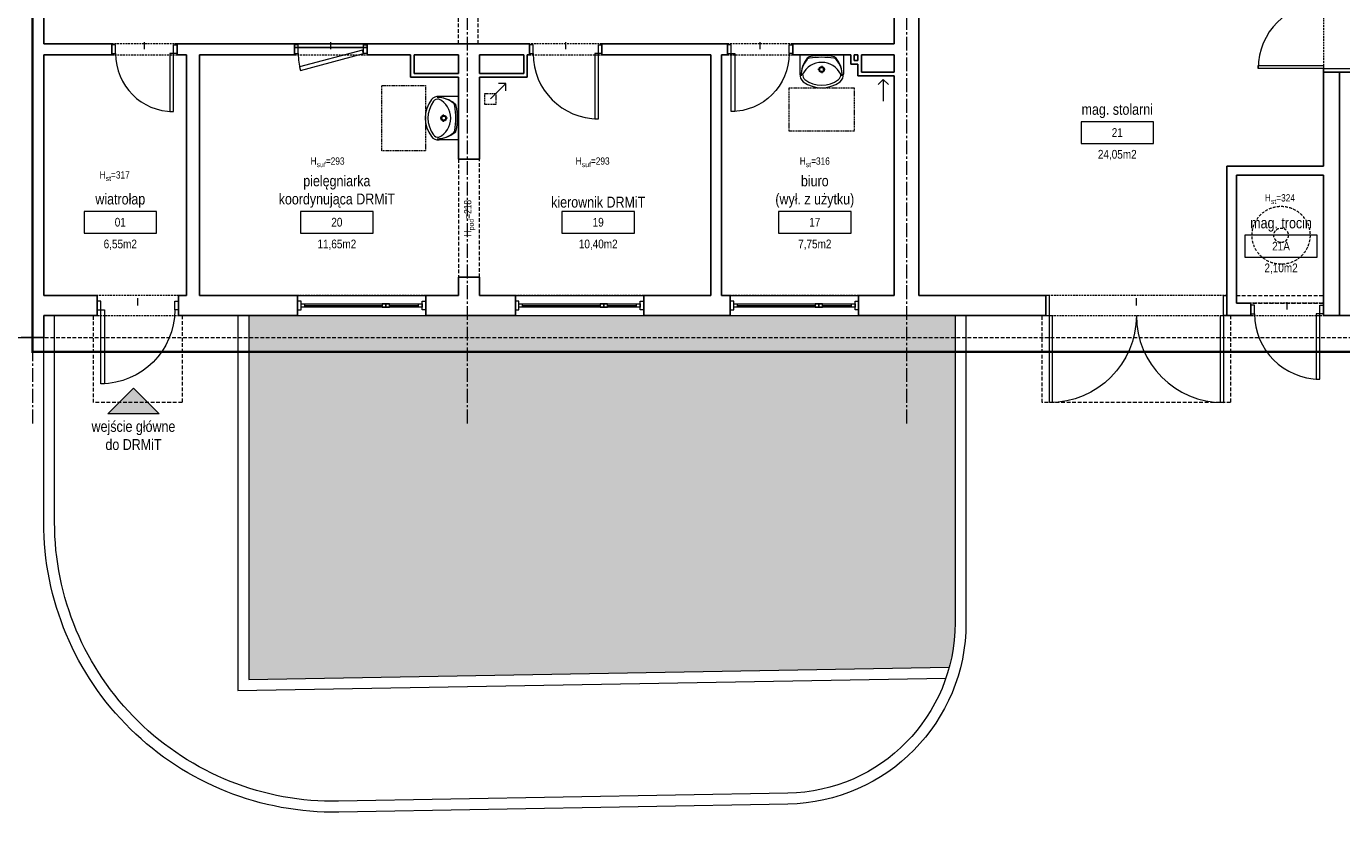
# Model space of a CAD drawing. Header units: millimetres. Extents: x 58673 to 77132, y 78327 to 116111.
# Tile 3 of 61: x 67438 to 69252, y 79966 to 81088. Entities that reach past the tile are written whole.
import ezdxf
from ezdxf.enums import TextEntityAlignment as Align

# ---------------------------------------------------------------- set-up
doc = ezdxf.new("R2010")
doc.units = ezdxf.units.MM
doc.header["$MEASUREMENT"] = 0
for name, pattern in [('_xref_ACAD-LSN_dyspozytornia_PW_rzuty_14$0$CENTER2', [28.575, 19.05, -3.175, 3.175, -3.175]), ('_xref_ACAD-LSN_dyspozytornia_PW_rzuty_14$0$DASHED', [19.05, 12.7, -6.35]), ('_xref_ACAD-LSN_dyspozytornia_PW_rzuty_14$0$HIDDEN2', [4.7625, 3.175, -1.5875])]:
    doc.linetypes.add(name, pattern=pattern)
doc.layers.get('0').update_dxf_attribs({"lineweight": 9})
doc.layers.get('Defpoints').update_dxf_attribs({"lineweight": 9})
for name, color, linetype, lineweight in [('_xref_ACAD-LSN_dyspozytornia_PW_rzuty_14$0$A drzwi płytowe', 250, 'Continuous', 9), ('_xref_ACAD-LSN_dyspozytornia_PW_rzuty_14$0$A hatch', 250, 'Continuous', 5), ('_xref_ACAD-LSN_dyspozytornia_PW_rzuty_14$0$A opis', 250, 'Continuous', 13), ('_xref_ACAD-LSN_dyspozytornia_PW_rzuty_14$0$A opis pom', 250, 'Continuous', 9), ('_xref_ACAD-LSN_dyspozytornia_PW_rzuty_14$0$A opis pom pow', 250, 'Continuous', 9), ('_xref_ACAD-LSN_dyspozytornia_PW_rzuty_14$0$A opis technologia', 250, 'Continuous', 13), ('_xref_ACAD-LSN_dyspozytornia_PW_rzuty_14$0$A widok wyżej', 250, '_xref_ACAD-LSN_dyspozytornia_PW_rzuty_14$0$DASHED', 9), ('_xref_ACAD-LSN_dyspozytornia_PW_rzuty_14$0$A wyposazenie sanitarne', 250, 'Continuous', 9), ('_xref_ACAD-LSN_dyspozytornia_PW_rzuty_14$0$A zakres', 250, 'Continuous', 13), ('_xref_ACAD-LSN_dyspozytornia_PW_rzuty_14$0$A-Glaz', 250, 'Continuous', 9), ('_xref_ACAD-LSN_dyspozytornia_PW_rzuty_14$0$A-Wall', 250, 'Continuous', 25), ('_xref_ACAD-LSN_dyspozytornia_PW_rzuty_14$0$IS kanaly wentylacyjne', 250, '_xref_ACAD-LSN_dyspozytornia_PW_rzuty_14$0$DASHED', 9), ('_xref_ACAD-LSN_dyspozytornia_PW_rzuty_14$0$IS wentylacja kratki istniejace', 250, 'Continuous', 9), ('_xref_ACAD-LSN_dyspozytornia_PW_rzuty_14$0$S-Grid-Iden', 250, '_xref_ACAD-LSN_dyspozytornia_PW_rzuty_14$0$CENTER2', 9), ('xref', 8, 'Continuous', 9)]:
    doc.layers.add(name, color=color, linetype=linetype, lineweight=lineweight)
doc.styles.add('_xref_ACAD-LSN_dyspozytornia_PW_rzuty_14$0$Standard', font='ARIALN.TTF')
doc.styles.add('_xref_ACAD-LSN_dyspozytornia_PW_rzuty_14$0$STYL ASA', font='ARIALN.TTF')

# ---------------------------------------------------------------- blocks, each defined once
blk = doc.blocks.new('_xref_ACAD-LSN_dyspozytornia_PW_rzuty_14$0$umywalka 60x45')
at = {"color": 0, "lineweight": -2, "ltscale": 0.15}
for p, q in [((-30, 0), (30, 0)), ((-30, 0), (-30, -26.7)), ((9.5, 0), (-9.5, 0)), ((30, 0), (30, -26.7)), ((0, -15.3), (0, -18.5)), ((-1.9, -20.4), (-5.1, -20.4)), ((0, -22.2), (0, -25.4)), ((5, -20.4), (1.8, -20.4))]:
    blk.add_line(p, q, dxfattribs=at)
at = {"ltscale": 0.15}
blk.add_lwpolyline([(-26.3, -27, 0.236063), (-23.2, -34.4, 0.329715), (23.2, -34.4, 0.236063), (26.3, -27, 0.623035)], format="xyb", close=True, dxfattribs=at)
blk.add_lwpolyline([(-30, -26.7, 0.239105), (-25.5, -37.3, 0.331406), (25.5, -37.3, 0.239105), (30, -26.7)], format="xyb", dxfattribs=at)
at = {"color": 0, "lineweight": -2, "ltscale": 0.15}
for radius in [3.89, 2.78]:
    blk.add_circle((0, -20.4), radius, dxfattribs=at)
for centre, radius, start, end in [((9.3, -28.7), 37.7, 140.6648, 180.9072), ((5.4, -28.9), 33.9, 138.5245, 180.6767), ((-16.2, -9.7), 5, 97.8304, 138.5245), ((-16, -7.9), 5, 102.694, 140.6648), ((-0.6, -76.3), 75.1, 89.4897, 102.694), ((0.6, -131.8), 128.2, 90.245, 97.8304), ((0.6, -76.3), 75.1, 77.2285, 90.4328), ((-0.7, -131.8), 128.2, 82.0921, 89.6775), ((16.2, -9.8), 5, 41.398, 82.0921), ((16.1, -8), 5, 39.2578, 77.2285), ((-9.3, -28.7), 37.7, 359.0153, 39.2578), ((-5.5, -28.9), 33.9, 359.2458, 41.398)]:
    blk.add_arc(centre, radius, start, end, dxfattribs=at)
at = {"layer": 'Defpoints', "linetype": '_xref_ACAD-LSN_dyspozytornia_PW_rzuty_14$0$HIDDEN2', "ltscale": 0.5}
blk.add_lwpolyline([(-45, -45.6), (45, -45.6), (45, -105.6), (-45, -105.6)], close=True, dxfattribs=at)
blk = doc.blocks.new('_xref_ACAD-LSN_dyspozytornia_PW_rzuty_14$0$wejscie')
h = blk.add_hatch(color=256)
h.dxf.hatch_style = 1
h.paths.add_polyline_path([(-35.4, -35.4), (0, 0), (35.4, -35.4)])
blk.add_lwpolyline([(-35.4, -35.4), (0, 0), (35.4, -35.4)], close=True)
blk = doc.blocks.new('_xref_ACAD-LSN_dyspozytornia_PW_rzuty_14$0$blok do okna')
for points in [[(28.5, 2.5), (33.5, 2.5), (33.5, -2.5), (28.5, -2.5)], [(33.5, 2.5), (38.5, 2.5), (38.5, -2.5), (33.5, -2.5)]]:
    blk.add_lwpolyline(points, close=True)
for points in [[(-78.5, 0), (28.5, 0)], [(38.5, 0), (78.5, 0)]]:
    blk.add_lwpolyline(points)
blk = doc.blocks.new('_xref_ACAD-LSN_dyspozytornia_PW_rzuty_14$0$środek')
blk.add_line((0, 0), (0, -10))
blk = doc.blocks.new('_xref_ACAD-LSN_dyspozytornia_PW_rzuty_14$0$tag wn')
blk.add_lwpolyline([(-25, -7.5), (25, -7.5), (25, 7.5), (-25, 7.5)], close=True)
at = {"style": '_xref_ACAD-LSN_dyspozytornia_PW_rzuty_14$0$STYL ASA'}
blk.add_attdef('ROOM:NO', text='', height=6, dxfattribs=at).set_placement((0, 0), align=Align.MIDDLE_CENTER)
at = {"layer": '_xref_ACAD-LSN_dyspozytornia_PW_rzuty_14$0$A opis pom pow', "style": '_xref_ACAD-LSN_dyspozytornia_PW_rzuty_14$0$STYL ASA'}
blk.add_attdef('ROOM:AREA', text='', height=6, dxfattribs=at).set_placement((0, -15), align=Align.MIDDLE_CENTER)
blk = doc.blocks.new('_xref_ACAD-LSN_dyspozytornia_PW_rzuty_14')
at = {"layer": '_xref_ACAD-LSN_dyspozytornia_PW_rzuty_14$0$A hatch', "transparency": 33554495}
h = blk.add_hatch(dxfattribs=at)
h.set_pattern_fill('GRASS', color=256, scale=4)
h.set_pattern_definition([(90, (0, -10000), (-71.84205, 71.84205), [19.05, -124.6341]), (45, (0, -10000), (-71.84205, 71.84205), [19.05, -82.55]), (135, (0, -10000), (-71.84205, -71.84205), [19.05, -82.55])])
edge = h.paths.add_edge_path()
edge.add_spline(control_points=[(73831.5, 78934.7), (73821.4, 78950.9), (73811.2, 78967.1), (73777.9, 79019.7), (73754.3, 79055.7), (73718.4, 79105.4), (73707.4, 79120), (73684.5, 79148.7), (73672.7, 79162.8), (73654.4, 79183.4), (73648.1, 79190.1), (73632.7, 79206.4), (73623.4, 79215.8), (73602.5, 79235.9), (73590.9, 79246.5), (73522.6, 79306.1), (73459.4, 79350), (73322.2, 79426.9), (73248.2, 79459.9), (73070, 79523.2), (72963.1, 79549.8), (72743.3, 79584.7), (72630.3, 79593.1), (72404.9, 79591.7), (72292.4, 79581.9), (72113.1, 79551), (72044.1, 79535), (71910.9, 79495.5), (71846.7, 79472), (71725, 79417.5), (71667.5, 79386.5), (71560.8, 79317.1), (71511.7, 79278.7), (71449.3, 79219.1), (71431.8, 79201), (71407, 79172.8), (71399, 79163.2), (71383.4, 79143.8), (71375.9, 79133.9), (71359, 79110.8), (71349.9, 79097.5), (71316.2, 79045.2), (71294.2, 79004.5), (71248.1, 78905.3), (71225.8, 78845.3), (71186.7, 78721.6), (71169.7, 78657.8), (71142.4, 78545.8), (71131.5, 78498.1), (71120.5, 78450.3)], knot_values=[0, 0, 0, 0, 57.207065, 57.207065, 187.181956, 187.181956, 242.95388, 242.95388, 298.725803, 298.725803, 326.611765, 326.611765, 366.532108, 366.532108, 413.640335, 413.640335, 636.601339, 636.601339, 859.562342, 859.562342, 1147.4948, 1147.4948, 1435.427258, 1435.427258, 1723.359715, 1723.359715, 1909.892427, 1909.892427, 2096.425139, 2096.425139, 2282.95785, 2282.95785, 2469.490562, 2469.490562, 2547.228377, 2547.228377, 2586.097284, 2586.097284, 2624.966192, 2624.966192, 2675.594063, 2675.594063, 2819.436148, 2819.436148, 3012.724073, 3012.724073, 3206.011998, 3206.011998, 3347.114496, 3347.114496, 3347.114496, 3347.114496], degree=3, periodic=0)
edge.add_line((71120.5, 78450.3), (73831.5, 78934.7))
h.paths.add_polyline_path([(69699.2, 79521.8), (65252.1, 79442.8), (65252.1, 78327.2), (70701.7, 78327.2), (70701.7, 78536.9, 0.419422)])
h.paths.add_polyline_path([(66521.6, 80689.2), (65352.7, 80689.2), (65352.7, 80659.2), (65323.2, 80659.2), (65323.2, 80689.2), (65229.9, 80689.2), (65239.6, 80142.7), (66521.6, 80165.5)])
edge = h.paths.add_edge_path()
edge.add_line((67744.6, 80689.2), (68718.7, 80689.2))
edge.add_line((68718.7, 80689.2), (68718.7, 80265.3))
edge.add_arc((68483.7, 80265.3), 235, -15.0402, 0, ccw=False)
edge.add_line((68710.7, 80204.3), (67744.6, 80187.2))
edge.add_line((67744.6, 80187.2), (67744.6, 80689.2))
edge = h.paths.add_edge_path()
edge.add_line((69340.2, 80689.2), (69815.7, 80689.2))
edge.add_line((69815.7, 80689.2), (69815.7, 80223.9))
edge.add_line((69815.7, 80223.9), (69350.6, 80215.7))
edge.add_arc((69575.2, 80284.7), 235, 180, 197.0741, ccw=False)
edge.add_line((69340.2, 80284.7), (69340.2, 80689.2))
edge = h.paths.add_edge_path()
edge.add_line((70216.7, 80539.2), (71051.7, 80539.2))
edge.add_line((71051.7, 80539.2), (71051.7, 80689.2))
edge.add_line((71051.7, 80689.2), (71234.7, 80689.2))
edge.add_line((71234.7, 80689.2), (71234.7, 80313))
edge.add_arc((71169.7, 80313), 65, 271.0169, 360, ccw=False)
edge.add_line((71170.8, 80248), (70216.7, 80231.1))
edge.add_line((70216.7, 80231.1), (70216.7, 80539.2))
edge = h.paths.add_edge_path()
edge.add_line((72662.7, 80689.2), (72890.7, 80689.2))
edge.add_line((72890.7, 80689.2), (72890.7, 80659.2))
edge.add_line((72890.7, 80659.2), (72903.7, 80659.2))
edge.add_line((72903.7, 80659.2), (72901.8, 80108.7))
edge.add_arc((72897.7, 80343.7), 235, 180, 271.0169, ccw=False)
edge.add_line((72662.7, 80343.7), (72662.7, 80689.2))
at = {"layer": '_xref_ACAD-LSN_dyspozytornia_PW_rzuty_14$0$A drzwi płytowe', "linetype": 'Continuous', "lineweight": 9, "ltscale": 0.2}
for points in [[(67560.7, 81062.7), (67555.7, 81062.7), (67555.7, 81050.7), (67560.7, 81050.7)], [(67640.7, 81062.7), (67645.7, 81062.7), (67645.7, 81050.7), (67640.7, 81050.7)], [(67812.7, 81062.7), (67807.7, 81062.7), (67807.7, 81050.7), (67812.7, 81050.7)], [(67902.7, 81062.7), (67907.7, 81062.7), (67907.7, 81050.7), (67902.7, 81050.7)], [(68136.7, 81062.7), (68131.7, 81062.7), (68131.7, 81050.7), (68136.7, 81050.7)], [(68226.7, 81062.7), (68231.7, 81062.7), (68231.7, 81050.7), (68226.7, 81050.7)], [(68409.7, 81062.7), (68404.7, 81062.7), (68404.7, 81050.7), (68409.7, 81050.7)], [(68489.7, 81062.7), (68494.7, 81062.7), (68494.7, 81050.7), (68489.7, 81050.7)], [(69283.7, 81030.2), (69283.7, 81025.2), (69226.7, 81025.2), (69226.7, 81030.2)], [(68848.7, 80717.2), (68843.7, 80717.2), (68843.7, 80689.2), (68848.7, 80689.2)], [(69088.7, 80717.2), (69093.7, 80717.2), (69093.7, 80689.2), (69088.7, 80689.2)], [(67540.5, 80709.2), (67535.5, 80709.2), (67535.5, 80697.2), (67540.5, 80697.2)], [(67642.5, 80709.2), (67647.5, 80709.2), (67647.5, 80697.2), (67642.5, 80697.2)], [(69131.7, 80703.7), (69126.7, 80703.7), (69126.7, 80691.7), (69131.7, 80691.7)], [(69221.7, 80703.7), (69226.7, 80703.7), (69226.7, 80691.7), (69221.7, 80691.7)]]:
    blk.add_lwpolyline(points, close=True, dxfattribs=at)
at = {"layer": '_xref_ACAD-LSN_dyspozytornia_PW_rzuty_14$0$A drzwi płytowe', "linetype": 'Continuous', "lineweight": 9}
for points in [[(67640.7, 81050.7), (67635.7, 81050.7), (67635.7, 80970.7), (67640.7, 80970.7)], [(67902.7, 81050.7), (67901.4, 81055.5), (67814.5, 81032.3), (67815.8, 81027.4)], [(68226.7, 81050.7), (68221.7, 81050.7), (68221.7, 80960.7), (68226.7, 80960.7)], [(68409.7, 81050.7), (68414.7, 81050.7), (68414.7, 80970.7), (68409.7, 80970.7)], [(69136.7, 81030.2), (69136.7, 81034.2), (69226.7, 81034.2), (69226.7, 81030.2)], [(67540.5, 80697.2), (67545.5, 80697.2), (67545.5, 80595.2), (67540.5, 80595.2)], [(68848.7, 80689.2), (68852.7, 80689.2), (68852.7, 80569.2), (68848.7, 80569.2)], [(69088.7, 80569.2), (69084.7, 80569.2), (69084.7, 80689.2), (69088.7, 80689.2)], [(69221.7, 80691.7), (69216.7, 80691.7), (69216.7, 80601.7), (69221.7, 80601.7)]]:
    blk.add_lwpolyline(points, close=True, dxfattribs=at)
at = {"layer": '_xref_ACAD-LSN_dyspozytornia_PW_rzuty_14$0$A drzwi płytowe', "linetype": 'Continuous', "lineweight": 9, "ltscale": 0.2}
for centre, radius, start, end in [((69226.7, 81030.2), 90, 90, 180), ((67640.7, 81050.7), 80, 180, 270), ((67902.7, 81050.7), 90, 180, 195), ((68226.7, 81050.7), 90, 180, 270), ((69088.7, 80689.2), 120, 180, 270), ((69221.7, 80691.7), 90, 180, 270)]:
    blk.add_arc(centre, radius, start, end, dxfattribs=at)
at = {"layer": '_xref_ACAD-LSN_dyspozytornia_PW_rzuty_14$0$A drzwi płytowe', "linetype": 'Continuous', "lineweight": 9, "ltscale": 0.2, "extrusion": (0, 0, -1)}
for centre, radius in [((-68409.7, 81050.7), 80), ((-67540.5, 80697.2), 102), ((-68848.7, 80689.2), 120)]:
    blk.add_arc(centre, radius, 180, 270, dxfattribs=at)
at = {"layer": '_xref_ACAD-LSN_dyspozytornia_PW_rzuty_14$0$A hatch'}
for points in [[(68733.7, 80689.2), (68733.7, 80265.3, -0.409025), (68488.2, 80015.3), (67868.8, 80004.3, -0.419422), (67461.7, 80404.3), (67461.7, 80689.2)], [(68718.7, 80689.2), (68718.7, 80265.3, -0.409025), (68487.9, 80030.3), (67868.5, 80019.3, -0.419422), (67476.7, 80404.3), (67476.7, 80689.2)]]:
    blk.add_lwpolyline(points, format="xyb", dxfattribs=at)
for points in [[(67729.6, 80689.2), (67729.6, 80171.9), (68706.1, 80189.2)], [(67744.6, 80689.2), (67744.6, 80187.2), (68710.7, 80204.3)]]:
    blk.add_lwpolyline(points, dxfattribs=at)
at = {"layer": '_xref_ACAD-LSN_dyspozytornia_PW_rzuty_14$0$A widok wyżej', "linetype": '_xref_ACAD-LSN_dyspozytornia_PW_rzuty_14$0$DASHED', "lineweight": 9, "ltscale": 0.2}
for p, q in [((69226.7, 81185.2), (69226.7, 81025.2)), ((67645.7, 81064.2), (67555.7, 81064.2)), ((67907.7, 81064.2), (67807.7, 81064.2)), ((68231.7, 81064.2), (68131.7, 81064.2)), ((68494.7, 81064.2), (68404.7, 81064.2)), ((67555.7, 81049.2), (67645.7, 81049.2)), ((67807.7, 81049.2), (67907.7, 81049.2)), ((68131.7, 81049.2), (68231.7, 81049.2)), ((68404.7, 81049.2), (68494.7, 81049.2)), ((67647.5, 80717.2), (67535.5, 80717.2)), ((67988.7, 80717.2), (67811.7, 80717.2)), ((68289.2, 80717.2), (68112.2, 80717.2)), ((68585.7, 80717.2), (68408.7, 80717.2)), ((69093.7, 80717.2), (68843.7, 80717.2)), ((69226.7, 80706.2), (69126.7, 80706.2)), ((67535.5, 80689.2), (67647.5, 80689.2)), ((67811.7, 80689.2), (67988.7, 80689.2)), ((68112.2, 80689.2), (68289.2, 80689.2)), ((68408.7, 80689.2), (68585.7, 80689.2)), ((68843.7, 80689.2), (69093.7, 80689.2)), ((69126.7, 80689.2), (69226.7, 80689.2))]:
    blk.add_line(p, q, dxfattribs=at)
at = {"layer": '_xref_ACAD-LSN_dyspozytornia_PW_rzuty_14$0$A widok wyżej', "ltscale": 0.4}
for points in [[(68033.7, 81064.2), (68033.7, 81215.2)], [(68060.7, 81064.2), (68060.7, 81215.2)], [(68033.7, 80905.2), (68033.7, 80742.2)], [(68062.7, 80742.2), (68062.7, 80905.2)], [(69106.7, 80717.2), (69226.7, 80717.2)], [(69106.7, 80706.2), (69226.7, 80706.2)], [(67652.5, 80689.2), (67652.5, 80569.2), (67530.5, 80569.2), (67530.5, 80689.2)], [(69098.7, 80689.2), (69098.7, 80569.2), (68838.7, 80569.2), (68838.7, 80689.2)], [(65352.7, 80659.2), (72855.7, 80659.2)]]:
    blk.add_lwpolyline(points, dxfattribs=at)
at = {"layer": '_xref_ACAD-LSN_dyspozytornia_PW_rzuty_14$0$A zakres', "linetype": '_xref_ACAD-LSN_dyspozytornia_PW_rzuty_14$0$DASHED', "const_width": 3}
blk.add_lwpolyline([(67446.2, 82031.2), (67446.2, 80639.2), (72869.7, 80639.2), (72869.7, 82031.2)], close=True, dxfattribs=at)
at = {"layer": '_xref_ACAD-LSN_dyspozytornia_PW_rzuty_14$0$A-Glaz', "linetype": 'Continuous', "lineweight": 9}
for p, q in [((67811.7, 80717.2), (67988.7, 80717.2)), ((68112.2, 80717.2), (68289.2, 80717.2)), ((68408.7, 80717.2), (68585.7, 80717.2)), ((67821.7, 80700.7), (67821.7, 80705.7)), ((67978.7, 80700.7), (67978.7, 80705.7)), ((68122.2, 80700.7), (68122.2, 80705.7)), ((68279.2, 80700.7), (68279.2, 80705.7)), ((68418.7, 80700.7), (68418.7, 80705.7)), ((68575.7, 80700.7), (68575.7, 80705.7)), ((67811.7, 80689.2), (67988.7, 80689.2)), ((68112.2, 80689.2), (68289.2, 80689.2)), ((68408.7, 80689.2), (68585.7, 80689.2))]:
    blk.add_line(p, q, dxfattribs=at)
for points in [[(67816.7, 80709.2), (67811.7, 80709.2), (67811.7, 80697.2), (67816.7, 80697.2)], [(67816.7, 80700.7), (67816.7, 80705.7), (67983.7, 80705.7), (67983.7, 80700.7)], [(67983.7, 80709.2), (67988.7, 80709.2), (67988.7, 80697.2), (67983.7, 80697.2)], [(68117.2, 80709.2), (68112.2, 80709.2), (68112.2, 80697.2), (68117.2, 80697.2)], [(68117.2, 80700.7), (68117.2, 80705.7), (68284.2, 80705.7), (68284.2, 80700.7)], [(68284.2, 80709.2), (68289.2, 80709.2), (68289.2, 80697.2), (68284.2, 80697.2)], [(68413.7, 80709.2), (68408.7, 80709.2), (68408.7, 80697.2), (68413.7, 80697.2)], [(68413.7, 80700.7), (68413.7, 80705.7), (68580.7, 80705.7), (68580.7, 80700.7)], [(68580.7, 80709.2), (68585.7, 80709.2), (68585.7, 80697.2), (68580.7, 80697.2)]]:
    blk.add_lwpolyline(points, close=True, dxfattribs=at)
at = {"layer": '_xref_ACAD-LSN_dyspozytornia_PW_rzuty_14$0$A-Wall', "linetype": 'Continuous', "lineweight": 25}
for p, q in [((67461.7, 81064.2), (67461.7, 81215.2)), ((68634.7, 81064.2), (68634.7, 81212.2)), ((68668.7, 80717.2), (68668.7, 81190.2)), ((67555.7, 81064.2), (67461.7, 81064.2)), ((67555.7, 81049.2), (67555.7, 81064.2)), ((67645.7, 81064.2), (67645.7, 81049.2)), ((67645.7, 81064.2), (67807.7, 81064.2)), ((67807.7, 81049.2), (67807.7, 81064.2)), ((67907.7, 81064.2), (67807.7, 81064.2)), ((67807.7, 81064.2), (67807.7, 81059.2)), ((67907.7, 81064.2), (67907.7, 81049.2)), ((67907.7, 81064.2), (68131.7, 81064.2)), ((67907.7, 81059.2), (67907.7, 81064.2)), ((68131.7, 81049.2), (68131.7, 81064.2)), ((68231.7, 81064.2), (68404.7, 81064.2)), ((68231.7, 81064.2), (68231.7, 81049.2)), ((68404.7, 81049.2), (68404.7, 81064.2)), ((68494.7, 81064.2), (68494.7, 81049.2)), ((68494.7, 81064.2), (68584.7, 81064.2)), ((68589.7, 81064.2), (68584.7, 81064.2)), ((68584.7, 81064.2), (68584.7, 81064.2)), ((68634.7, 81064.2), (68589.7, 81064.2)), ((68589.7, 81064.2), (68589.7, 81064.2)), ((67461.7, 80717.2), (67461.7, 81049.2)), ((67461.7, 81049.2), (67555.7, 81049.2)), ((67645.7, 81049.2), (67658.7, 81049.2)), ((67658.7, 81049.2), (67658.7, 80717.2)), ((67676.7, 81049.2), (67807.7, 81049.2)), ((67676.7, 80717.2), (67676.7, 81049.2)), ((67807.7, 81059.2), (67907.7, 81059.2)), ((67907.7, 81049.2), (67967.7, 81049.2)), ((67967.7, 81049.2), (67967.7, 81018.2)), ((67972.7, 81049.2), (68033.7, 81049.2)), ((67972.7, 81023.2), (67972.7, 81049.2)), ((68033.7, 81049.2), (68033.7, 81023.2)), ((68062.7, 81049.2), (68123.7, 81049.2)), ((68062.7, 81023.2), (68062.7, 81049.2)), ((68123.7, 81049.2), (68123.7, 81023.2)), ((68128.7, 81049.2), (68131.7, 81049.2)), ((68128.7, 81018.2), (68128.7, 81049.2)), ((68231.7, 81049.2), (68381.7, 81049.2)), ((68381.7, 81049.2), (68381.7, 80717.2)), ((68396.7, 81049.2), (68404.7, 81049.2)), ((68396.7, 80717.2), (68396.7, 81049.2)), ((68494.7, 81049.2), (68574.7, 81049.2)), ((68574.7, 81049.2), (68574.7, 81036.2)), ((68579.7, 81049.2), (68584.7, 81049.2)), ((68579.7, 81041.2), (68579.7, 81049.2)), ((68584.7, 81049.2), (68584.7, 81041.2)), ((68589.7, 81049.2), (68634.7, 81049.2)), ((68589.7, 81025.2), (68589.7, 81049.2)), ((68634.7, 81049.2), (68634.7, 81025.2)), ((68574.7, 81036.2), (68584.7, 81036.2)), ((68584.7, 81041.2), (68579.7, 81041.2)), ((68584.7, 81036.2), (68584.7, 81020.2)), ((68634.7, 81025.2), (68589.7, 81025.2)), ((69283.7, 81025.2), (69226.7, 81025.2)), ((69226.7, 81025.2), (69226.7, 80895.2)), ((67967.7, 81018.2), (68033.7, 81018.2)), ((68033.7, 81023.2), (67972.7, 81023.2)), ((68033.7, 81018.2), (68033.7, 80905.2)), ((68123.7, 81023.2), (68062.7, 81023.2)), ((68062.7, 80905.2), (68062.7, 81018.2)), ((68062.7, 81018.2), (68128.7, 81018.2)), ((68584.7, 81020.2), (68634.7, 81020.2)), ((68634.7, 81020.2), (68634.7, 80717.2)), ((68033.7, 80905.2), (68062.7, 80905.2)), ((69226.7, 80895.2), (69093.7, 80895.2)), ((69093.7, 80895.2), (69093.7, 80689.2)), ((69106.7, 80883.2), (69226.7, 80883.2)), ((69106.7, 80717.2), (69106.7, 80883.2)), ((69226.7, 80883.2), (69226.7, 80689.2)), ((68062.7, 80742.2), (68033.7, 80742.2)), ((68033.7, 80742.2), (68033.7, 80717.2)), ((68062.7, 80717.2), (68062.7, 80742.2)), ((67535.5, 80717.2), (67461.7, 80717.2)), ((67535.5, 80689.2), (67535.5, 80717.2)), ((67647.5, 80717.2), (67647.5, 80689.2)), ((67658.7, 80717.2), (67647.5, 80717.2)), ((67811.7, 80717.2), (67676.7, 80717.2)), ((67811.7, 80689.2), (67811.7, 80717.2)), ((67988.7, 80717.2), (67988.7, 80689.2)), ((68033.7, 80717.2), (67988.7, 80717.2)), ((68112.2, 80717.2), (68062.7, 80717.2)), ((68112.2, 80689.2), (68112.2, 80717.2)), ((68289.2, 80717.2), (68289.2, 80689.2)), ((68381.7, 80717.2), (68289.2, 80717.2)), ((68408.7, 80717.2), (68396.7, 80717.2)), ((68408.7, 80689.2), (68408.7, 80717.2)), ((68585.7, 80717.2), (68585.7, 80689.2)), ((68634.7, 80717.2), (68585.7, 80717.2)), ((68843.7, 80717.2), (68668.7, 80717.2)), ((68843.7, 80689.2), (68843.7, 80717.2)), ((69106.7, 80706.2), (69106.7, 80717.2)), ((69126.7, 80706.2), (69106.7, 80706.2)), ((69126.7, 80689.2), (69126.7, 80706.2)), ((67461.7, 80659.2), (67461.7, 80689.2)), ((67461.7, 80689.2), (67535.5, 80689.2)), ((67647.5, 80689.2), (67811.7, 80689.2)), ((67988.7, 80689.2), (68112.2, 80689.2)), ((68289.2, 80689.2), (68408.7, 80689.2)), ((68585.7, 80689.2), (68843.7, 80689.2)), ((69093.7, 80689.2), (69106.7, 80689.2)), ((69106.7, 80689.2), (69126.7, 80689.2)), ((69226.7, 80689.2), (69334.7, 80689.2)), ((67430.7, 80659.2), (67461.7, 80659.2))]:
    blk.add_line(p, q, dxfattribs=at)
at = {"layer": '_xref_ACAD-LSN_dyspozytornia_PW_rzuty_14$0$A-Wall'}
blk.add_lwpolyline([(69248.7, 81025.2), (69248.7, 80689.2)], dxfattribs=at)
at = {"layer": '_xref_ACAD-LSN_dyspozytornia_PW_rzuty_14$0$IS kanaly wentylacyjne', "ltscale": 0.3}
for radius in [40, 10]:
    blk.add_circle((69168.3, 80800.1), radius, dxfattribs=at)
at = {"layer": '_xref_ACAD-LSN_dyspozytornia_PW_rzuty_14$0$IS wentylacja kratki istniejace'}
for points in [[(68098.9, 81009.4), (68077.7, 80988.2)], [(68098.9, 80999.4), (68098.9, 81009.4), (68088.9, 81009.4)], [(68626.8, 81008.1), (68619.7, 81015.2), (68612.6, 81008.1)], [(68619.7, 81015.2), (68619.7, 80985.2)]]:
    blk.add_lwpolyline(points, dxfattribs=at)
at = {"layer": '_xref_ACAD-LSN_dyspozytornia_PW_rzuty_14$0$IS wentylacja kratki istniejace', "linetype": '_xref_ACAD-LSN_dyspozytornia_PW_rzuty_14$0$HIDDEN2', "ltscale": 0.5}
blk.add_lwpolyline([(68070.2, 80995.7), (68085.2, 80995.7), (68085.2, 80980.7), (68070.2, 80980.7)], close=True, dxfattribs=at)
at = {"layer": '_xref_ACAD-LSN_dyspozytornia_PW_rzuty_14$0$S-Grid-Iden'}
for points in [[(67446.2, 82131.2), (67446.2, 80539.2)], [(68045.7, 82131.2), (68045.7, 80539.2)], [(68651.7, 82131.2), (68651.7, 80539.2)]]:
    blk.add_lwpolyline(points, dxfattribs=at)
blk.add_blockref('_xref_ACAD-LSN_dyspozytornia_PW_rzuty_14$0$wejscie', (67585.5, 80589.2))
at = {"layer": '_xref_ACAD-LSN_dyspozytornia_PW_rzuty_14$0$A drzwi płytowe', "linetype": 'Continuous', "lineweight": 9, "ltscale": 0.2, "rotation": 180}
for p in [(67600.7, 81056.7), (67857.7, 81056.7), (68181.7, 81056.7), (69176.7, 80697.7)]:
    blk.add_blockref('_xref_ACAD-LSN_dyspozytornia_PW_rzuty_14$0$środek', p, dxfattribs=at)
at = {"layer": '_xref_ACAD-LSN_dyspozytornia_PW_rzuty_14$0$A drzwi płytowe', "linetype": 'Continuous', "lineweight": 9, "ltscale": 0.2, "extrusion": (0, 0, -1), "zscale": -1, "rotation": 180}
for p in [(-68449.7, 81056.7), (-67591.5, 80703.2), (-68968.7, 80703.2)]:
    blk.add_blockref('_xref_ACAD-LSN_dyspozytornia_PW_rzuty_14$0$środek', p, dxfattribs=at)
at = {"layer": '_xref_ACAD-LSN_dyspozytornia_PW_rzuty_14$0$A opis pom', "linetype": 'Continuous', "lineweight": 9, "xscale": 2, "yscale": 2, "zscale": 2}
for p, values in [((68942.4, 80941.8), {'ROOM:NO': '21', 'ROOM:AREA': '24,05m2'}), ((67567.3, 80818.1), {'ROOM:NO': '01', 'ROOM:AREA': '6,55m2'}), ((67866, 80818.1), {'ROOM:NO': '20', 'ROOM:AREA': '11,65m2'}), ((68226.5, 80818.1), {'ROOM:NO': '19', 'ROOM:AREA': '10,40m2'}), ((68525.2, 80818.1), {'ROOM:NO': '17', 'ROOM:AREA': '7,75m2'}), ((69168.3, 80785.1), {'ROOM:NO': '21A', 'ROOM:AREA': '2,10m2'})]:
    blk.add_blockref('_xref_ACAD-LSN_dyspozytornia_PW_rzuty_14$0$tag wn', p, dxfattribs=at).add_auto_attribs(values)
at = {"layer": '_xref_ACAD-LSN_dyspozytornia_PW_rzuty_14$0$A wyposazenie sanitarne'}
blk.add_blockref('_xref_ACAD-LSN_dyspozytornia_PW_rzuty_14$0$umywalka 60x45', (68534.7, 81049.2), dxfattribs=at)
at = {"layer": '_xref_ACAD-LSN_dyspozytornia_PW_rzuty_14$0$A wyposazenie sanitarne', "rotation": 270}
blk.add_blockref('_xref_ACAD-LSN_dyspozytornia_PW_rzuty_14$0$umywalka 60x45', (68033.7, 80961.7), dxfattribs=at)
at = {"layer": '_xref_ACAD-LSN_dyspozytornia_PW_rzuty_14$0$A-Glaz', "linetype": 'Continuous', "lineweight": 9, "extrusion": (0, 0, -1), "zscale": -1, "rotation": 180}
for p in [(-67900.2, 80703.2), (-68200.7, 80703.2), (-68497.2, 80703.2)]:
    blk.add_blockref('_xref_ACAD-LSN_dyspozytornia_PW_rzuty_14$0$blok do okna', p, dxfattribs=at)
at = {"layer": '_xref_ACAD-LSN_dyspozytornia_PW_rzuty_14$0$A opis', "linetype": 'Continuous', "lineweight": 9, "char_height": 10, "attachment_point": 5, "style": '_xref_ACAD-LSN_dyspozytornia_PW_rzuty_14$0$Standard'}
for s, insert in [('\\A1;\\pxqc;H{\\H0.7x;\\S^ suf;}=293', (67853.2, 80900.8)), ('\\A1;\\pxqc;H{\\H0.7x;\\S^ suf;}=293', (68218.8, 80900.8)), ('\\A1;\\pxqc;H{\\H0.7x;\\S^ st;}=316', (68525.2, 80900.8)), ('\\A1;\\pxqc;H{\\H0.7x;\\S^ st;}=317', (67559.6, 80881.7)), ('\\A1;\\pxqc;H{\\H0.7x;\\S^ st;}=324', (69166.7, 80850))]:
    blk.add_mtext_dynamic_manual_height_columns(s, width=72.748, gutter_width=1, heights=[0], dxfattribs=dict(at, insert=insert))
at = {"layer": '_xref_ACAD-LSN_dyspozytornia_PW_rzuty_14$0$A opis', "linetype": 'Continuous', "lineweight": 9, "insert": (68048.2, 80823.7), "char_height": 10, "attachment_point": 5, "rotation": 90, "style": '_xref_ACAD-LSN_dyspozytornia_PW_rzuty_14$0$Standard'}
blk.add_mtext_dynamic_manual_height_columns('\\A1;\\pxqc;H{\\H0.7x;\\S^ pod;}=218', width=72.748, gutter_width=1, heights=[0], dxfattribs=at)
at = {"layer": '_xref_ACAD-LSN_dyspozytornia_PW_rzuty_14$0$A opis technologia', "char_height": 15, "style": '_xref_ACAD-LSN_dyspozytornia_PW_rzuty_14$0$STYL ASA'}
for s, width, insert, attachment_point in [('mag. stolarni', 187.649, (68942.4, 80961.8), 8), ('pielęgniarka koordynująca DRMiT', 187.649, (67866, 80838.1), 8), ('biuro\\P(wył. z użytku)', 187.649, (68525.2, 80838.1), 8), ('wiatrołap', 187.649, (67567.3, 80838.1), 8), ('kierownik DRMiT', 187.649, (68226.5, 80838.1), 8), ('mag. trocin', 187.649, (69168.3, 80805.1), 8), ('wejście główne do DRMiT', 122.547, (67585.5, 80543.9), 2)]:
    blk.add_mtext_dynamic_manual_height_columns(s, width=width, gutter_width=1, heights=[0], dxfattribs=dict(at, insert=insert, attachment_point=attachment_point))

msp = doc.modelspace()

# ---------------------------------------------------------------- block references
at = {"layer": 'xref'}
msp.add_blockref('_xref_ACAD-LSN_dyspozytornia_PW_rzuty_14', (0, 0), dxfattribs=at)

doc.saveas('drawing.dxf')
